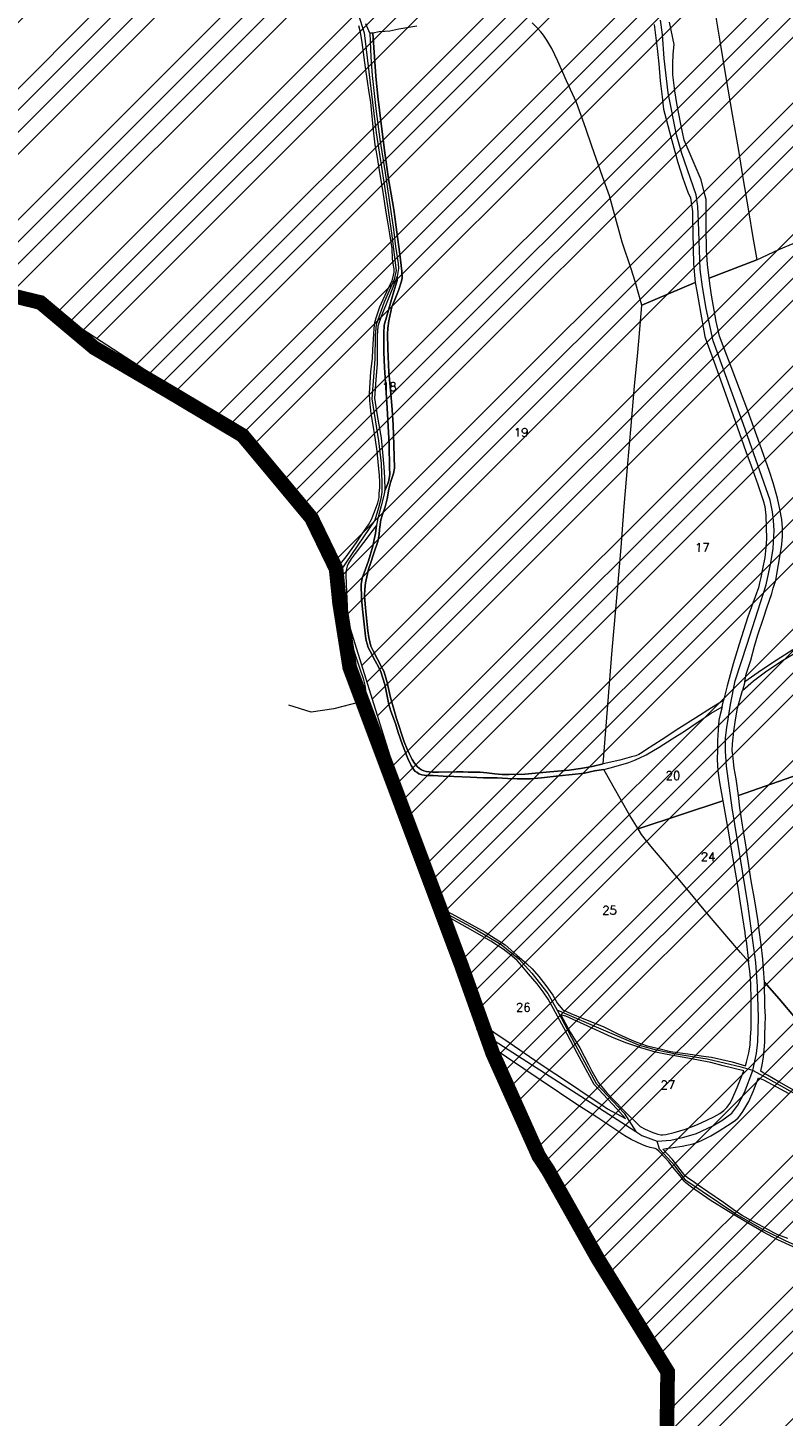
# Model space of a CAD drawing. Header units: metres. Extents: x 578835 to 593571, y 248557 to 255108.
# Tile 19 of 251: x 579947 to 580257, y 251908 to 252476. Entities that reach past the tile are written whole.
import ezdxf

# ---------------------------------------------------------------- set-up
doc = ezdxf.new("R2010")
doc.units = ezdxf.units.M
doc.linetypes.add('CACHEX2', pattern=[0.75, 0.5, -0.25])
doc.linetypes.add('SOLID_LINE', pattern=[0])
for name, color, linetype, lineweight in [('Cad-HYDROGRAPHI_COURS_D_EAU28', 5, 'SOLID_LINE', 0), ('Cad-PARCELLAIRE_PARCELLE1', 250, 'SOLID_LINE', 0), ('Cad-RESEAU_ROUT_AXE_DE_VOIE26', 255, 'SOLID_LINE', 0), ('Cad-TOPONYMIE_NUMERO_DE_PARCELL182', 250, 'SOLID_LINE', 0), ('PLU', 7, 'CACHEX2', 5), ('PPRIF - contour', 10, 'Continuous', 9)]:
    doc.layers.add(name, color=color, linetype=linetype, lineweight=lineweight)
doc.styles.add('TEXTSTYLE_45_11', font='txt.shx', dxfattribs={"oblique": 50})

msp = doc.modelspace()

# ---------------------------------------------------------------- hatches: boundary and pattern name
at = {"layer": 'PPRIF - contour', "lineweight": 15}
h = msp.add_hatch(dxfattribs=at)
h.set_pattern_fill('ANSI34', color=30, scale=2, style=0)
h.paths.add_polyline_path([(583168.56, 249236.59), (583178.02, 249273.37), (583184.15, 249314.36), (583186.86, 249348.54), (583183.82, 249412.65), (583188.31, 249497.75), (583209.56, 249638.59), (583209.57, 249654.16), (583202.87, 249764.69), (583181.22, 249772.54), (583212.18, 249841.81), (583235.33, 249974.64), (583193.51, 249985.09), (583186.04, 250045.54), (583188.28, 250067.18), (583195.8, 250078.07), (583245.78, 250078.37), (583251.01, 250132.85), (583194.25, 250138.82), (583209.94, 250168.32), (583209.19, 250188.47), (583208.21, 250203.8), (583217.43, 250267.61), (583213.64, 250277.41), (583256.98, 250284.74), (583262.34, 250350.34), (583266.18, 250436.39), (583274.5, 250436.7), (583214.43, 250499.33), (583184.56, 250537.39), (583218.91, 250547.09), (583241.07, 250552.07), (583269.68, 250547.09), (583271.18, 250569.48), (583274.91, 250580.67), (583286.48, 250597.77), (583293.66, 250716.62), (583278.73, 250731.44), (583193.67, 250750.25), (583156.78, 250759.28), (583135.71, 250831.5), (583141.39, 250856.49), (583145.69, 250864.01), (583161.1, 250891.6), (583169.34, 250905.21), (583172.57, 250920.26), (583171.49, 250936.38), (583169.31, 250950.6), (583181.85, 251003.26), (583206.95, 251084.03), (583216.62, 251114.12), (583232.39, 251161.77), (583245.29, 251209.41), (583234.54, 251210.94), (583234.1, 251288.09), (583244.66, 251288.39), (583237.9, 251328.73), (583229.54, 251356.01), (583200.13, 251357.42), (583190.46, 251371.39), (583189.74, 251379.63), (583190.1, 251406.14), (583244.22, 251415.82), (583256.04, 251419.04), (583270.74, 251430.86), (583295.47, 251440.89), (583325.21, 251451.64), (583340.94, 251464.43), (583366, 251457.91), (583398.59, 251444.88), (583422.15, 251436.37), (583417.63, 251462.92), (583418.14, 251495.99), (583409.11, 251546.1), (583400.09, 251585.18), (583359.99, 251579.17), (583344.95, 251609.23), (583333.92, 251624.76), (583325.9, 251633.28), (583319.39, 251648.31), (583296.33, 251649.31), (583292.32, 251666.85), (583282.01, 251764.42), (583240.65, 251790.03), (583212.78, 251805.76), (583221.32, 251831.82), (583251.44, 251830.48), (583273.02, 251828.23), (583262.67, 251903.93), (583199.69, 251895.44), (583192.95, 251945.32), (583256.33, 251954.31), (583243.74, 252050.47), (583214.52, 252068.27), (583208.68, 252073.66), (583201.93, 252137.92), (583178.11, 252135.22), (583183.95, 252176.12), (583226.69, 252181.65), (583216.8, 252253.1), (583210.96, 252307.92), (583193.36, 252422.33), (583178.97, 252519.84), (583167.73, 252607.66), (583178.52, 252614.4), (583188.29, 252625.39), (583184.93, 252642.05), (583192.13, 252639.75), (583210.89, 252641.9), (583205.05, 252676.95), (583200.1, 252708.47), (583205.05, 252708.02), (583194.96, 252797.38), (583191.02, 252799.28), (583173.51, 252800.6), (583168.08, 252797.59), (583165.67, 252793.82), (583165.69, 252787.69), (583073.05, 252815.41), (583065.66, 252814.13), (583065.94, 252812.7), (583046.85, 252808.33), (583047.04, 252816.04), (582997.15, 252812.42), (582995.86, 252782.45), (582980.16, 252787.72), (582949.89, 252804.92), (582947.27, 252800.69), (582935.19, 252777.61), (582924.38, 252768.8), (582917.32, 252760.63), (582910.91, 252748.5), (582903.76, 252736.42), (582880, 252724.86), (582817.58, 252706.15), (582782.59, 252696.37), (582747.69, 252696.56), (582653.19, 252726.32), (582583.51, 252736.7), (582547.53, 252745.89), (582391.95, 252693.83), (582342.71, 252696.56), (582258, 252701.11), (582228.89, 252730.03), (582194.3, 252754.65), (582137.15, 252749.12), (582028.37, 252701.22), (581997.03, 252701.83), (581923.09, 252643.99), (581895.44, 252653.82), (581782.97, 252699.88), (581749.17, 252724.45), (581694.48, 252730.59), (581626.87, 252779.73), (581623.69, 252832.13), (581568.99, 252867.14), (581549.94, 252902.76), (581520.9, 252875.84), (581488.95, 252861.1), (581415.1, 252871.66), (581333.97, 252861.22), (581285.87, 252845.9), (581226.26, 252859.41), (581213.27, 252848.96), (581176.79, 252829.19), (581135.62, 252832.26), (581093.83, 252851.3), (581026.18, 252865.71), (580894.22, 252859.98), (580764.18, 252821.75), (580666.25, 252837.89), (580606.97, 252807.31), (580553.37, 252825.96), (580518.38, 252831.19), (580426.24, 252844.58), (580314.78, 252864.48), (580232.54, 252861.61), (580193.34, 252877.86), (579737.68, 252731.06), (579339.29, 252594.91), (579467.34, 252529.95), (579492.26, 252526.53), (579537.88, 252506.87), (579628.29, 252501.98), (579673.34, 252488.27), (579756.55, 252421.24), (579801.62, 252412.32), (579849.52, 252376.66), (579890.09, 252373.24), (579954.11, 252362.98), (580003.08, 252331.22), (580020.69, 252319.86), (580037.79, 252307.65), (580048.55, 252295.44), (580067.12, 252269.55), (580095.49, 252178.46), (580127.66, 252086.63), (580157.22, 252011.67), (580209.32, 251928.46), (580208.41, 251858.24), (580196.24, 251818.11), (580206.29, 251790.3), (580227.07, 251716.54), (580274.53, 251673.98), (580324.82, 251599.61), (580345.2, 251567.99), (580352.27, 251548.44), (580380.56, 251474.57), (580498.13, 251465.11), (580632.34, 251425.65), (580688.87, 251403.81), (580903, 251328.66), (581057.22, 251304.45), (581128.89, 251277.45), (581306.24, 251176.53), (581363.6, 251156.15), (581418.4, 251079.72), (581465.72, 250967.17), (581546.02, 250830.88), (581604.72, 250760.44), (581621.29, 250710.76), (581635.31, 250677.64), (581677.37, 250643.25), (581761.5, 250538.8), (581878.03, 250481.58), (581978.36, 250416.05), (582083.64, 250336.15), (582132.06, 250252.96), (582193.12, 250147.32), (582211.34, 250118.18), (582217.79, 250080.35), (582244.22, 249930.09), (582252.92, 249788.8), (582279.87, 249720.73), (582264.14, 249693.23), (582229.1, 249576.98), (582243.69, 249504.21), (582236.53, 249458.37), (582233.12, 249417.21), (582207.89, 249404.14), (582210.7, 249314.66), (582282.52, 249136.36), (582365.79, 249069.63), (582329.51, 248868.66), (582370.33, 248802.93), (582389.99, 248830.88), (582435.35, 248829.37), (582475.81, 248930.64), (582488.18, 248933.83), (582505.04, 248934.94), (582536.56, 248931.03), (582545.58, 248873.46), (582547.73, 248837.81), (582559.27, 248733.3), (582660.26, 248731.96), (582707.75, 248722.61), (582711.09, 248844.25), (582713.77, 248853.61), (582730.11, 248933.31), (582770.57, 249048.63), (582781.22, 249070.77), (582782.86, 249074.05), (582786.69, 249073.51), (582794.34, 249066.4), (582795.98, 249060.39), (582802, 249037.44), (582837.54, 249029.24), (582847.92, 249019.4), (582859.41, 249022.68), (582870.89, 249021.59), (582882.91, 249029.79), (582897.68, 249024.87), (582894.41, 249004.61), (582898.78, 248991.5), (582903.16, 248984.94), (582914.71, 248986.01), (582980.86, 249040.12), (583036.72, 249107.47), (583089.79, 249152.85), (583096.96, 249144.66), (583169.29, 249123.72), (583150.9, 249178.85), (583158.77, 249200.15)])

# ---------------------------------------------------------------- linework, layer by layer
at = {"layer": 'Cad-HYDROGRAPHI_COURS_D_EAU28'}
msp.add_lwpolyline([(580221.87, 252191.93), (580227.18, 252195.5), (580231.74, 252198.11), (580232.26, 252200.72), (580227.41, 252197.64), (580220.91, 252193.53), (580214.02, 252189.17), (580207.13, 252184.7), (580200.33, 252180.34), (580198.93, 252179.33), (580197.59, 252178.55), (580196.32, 252178), (580194.62, 252177.53), (580189.79, 252176.24), (580182.99, 252174.67), (580178.47, 252173.62), (580173.75, 252172.79), (580169.03, 252172.18), (580161.17, 252171.52), (580150.95, 252170.56), (580144.45, 252170.36), (580141.65, 252170.35), (580138.66, 252170.66), (580135.33, 252171.05), (580132.59, 252171.27), (580129.87, 252171.27), (580127.72, 252171.32), (580125.65, 252171.48), (580122.93, 252171.47), (580115.53, 252171.3), (580113.05, 252171.32), (580111.72, 252171.43), (580110.56, 252171.56), (580109.54, 252171.92), (580108.61, 252172.29), (580107.82, 252172.78), (580106.77, 252173.59), (580105.74, 252174.95), (580104.8, 252176.44), (580103.6, 252179.01), (580102.79, 252180.73), (580101.56, 252183.74), (580098.37, 252193.29), (580095.93, 252201.9), (580094.52, 252208.02), (580093.69, 252210.96), (580093.14, 252212.7), (580092.64, 252213.66), (580090.51, 252217.6), (580088.74, 252221.03), (580087.91, 252222.96), (580087.05, 252226.46), (580086.66, 252229.21), (580085.95, 252235.73), (580085.5, 252240.15), (580085.3, 252243.59), (580085.33, 252246.27), (580085.69, 252248.86), (580086.22, 252251.36), (580086.87, 252254.42), (580087.67, 252256.82), (580089.13, 252260.96), (580090.71, 252265.77), (580091.3, 252268.61), (580091.46, 252270.74), (580091.88, 252274.68), (580092.6, 252276.86), (580093.74, 252279.96), (580094.54, 252283.26), (580095.28, 252287.22), (580095.88, 252289.94), (580097.14, 252293.61), (580097.54, 252295.76), (580097.25, 252305.21), (580096.97, 252313.55), (580096.62, 252319.77), (580095.99, 252326.4), (580095.27, 252335.04), (580094.79, 252344.81), (580094.64, 252350.69), (580094.76, 252353.16), (580095.25, 252356.11), (580095.67, 252358.14), (580096.51, 252361.89), (580097.54, 252364.43), (580099.16, 252368.58), (580100.42, 252372.36), (580100.72, 252373.72), (580100.49, 252376.49), (580099.67, 252383.44), (580098.76, 252390.38), (580097.24, 252401.75), (580095.13, 252414.28), (580093.58, 252424.96), (580092.1, 252436.87), (580090.77, 252448.02), (580089.91, 252456.42), (580089.03, 252468.06), (580088.69, 252474.04), (580087.46, 252473.94), (580087.86, 252464.16), (580088.4, 252456.63), (580090.03, 252441.94), (580091.47, 252430.58), (580093.69, 252416.72), (580094.24, 252413.09), (580095.68, 252403.62), (580097.09, 252393.6), (580098, 252386.65), (580098.98, 252379.71), (580099.16, 252377.6), (580098.61, 252374.33), (580098.58, 252372.65), (580097.56, 252369.11), (580096.01, 252363.97), (580094.47, 252358.6), (580093.34, 252354.38), (580093.11, 252351.13), (580093.11, 252343.32), (580093.38, 252337), (580094.49, 252320.59), (580094.83, 252315.49), (580095.33, 252305.51), (580095.55, 252295.94), (580095.59, 252293.37), (580095.23, 252290.78), (580094.62, 252289.17), (580093.52, 252286.63), (580093.1, 252284.69), (580092.14, 252280.38), (580090.76, 252275.15), (580090.23, 252272.54), (580089.7, 252269.03), (580089.25, 252266.55), (580088.73, 252263.94), (580086.84, 252257.87), (580085.64, 252254.43), (580084.29, 252250.75), (580083.86, 252248.15), (580083.99, 252242.59), (580084.44, 252238.06), (580085.22, 252230.65), (580085.69, 252227.02), (580085.92, 252225.25), (580086.28, 252223.83), (580086.81, 252222.43), (580087.52, 252220.81), (580089.57, 252216.97), (580091.12, 252214.2), (580091.93, 252212.37), (580092.8, 252209.88), (580093.51, 252207.26), (580094.01, 252205.19), (580095.26, 252199.05), (580096.06, 252196.33), (580097.88, 252191.24), (580099.1, 252187.55), (580100.84, 252182.46), (580103.03, 252176.85), (580104.42, 252174.07), (580105.29, 252172.57), (580106.02, 252171.63), (580106.71, 252171.25), (580107.51, 252170.64), (580108.69, 252170.29), (580110.68, 252170.01), (580113.34, 252169.89), (580117.47, 252169.68), (580121.86, 252169.49), (580128.47, 252169.26), (580133.93, 252169.04), (580139.54, 252168.95), (580143.93, 252168.76), (580147.82, 252168.52), (580153.25, 252168.64), (580157.75, 252169.01), (580164.93, 252169.83), (580170.24, 252170.38), (580175.4, 252170.92), (580179.44, 252171.81), (580183.27, 252172.46), (580185.84, 252173.12), (580189.31, 252174.07), (580193.49, 252175.32), (580195.49, 252176.05), (580197.8, 252177.02), (580200.57, 252178.35), (580205.91, 252181.59), (580211.24, 252184.93), (580216.33, 252188.13), (580221.87, 252191.93), (580221.87, 252191.93)], close=True, dxfattribs=at)
msp.add_lwpolyline([(580260.71, 252221.47), (580252.33, 252216.09), (580246.48, 252212.15), (580240.95, 252208.35), (580240, 252204.81), (580244.54, 252208.76), (580249.98, 252212.77), (580256.47, 252216.99), (580264.23, 252221.75)], dxfattribs=at)
at = {"layer": 'Cad-PARCELLAIRE_PARCELLE1'}
for points in [[(580228.56, 252483.86), (580230.65, 252471.55), (580233.28, 252455.83), (580235.85, 252440.66), (580238.47, 252425.94), (580240.08, 252415.48), (580242.66, 252400.43), (580244.16, 252391.08), (580245.99, 252381.09), (580226.41, 252373.67), (580226.41, 252373.67), (580226.41, 252373.67), (580225.71, 252379.18), (580225.28, 252385.28), (580225.21, 252394.18), (580225.22, 252405.89), (580224.19, 252409.37), (580223.07, 252413.85), (580219.8, 252421.6), (580216.21, 252430.12), (580214.76, 252436.68), (580213.13, 252445.24), (580212.29, 252450.41), (580211.51, 252456.92), (580211.55, 252461.38), (580211.71, 252465.41), (580212.13, 252469.35), (580210.21, 252478.55)], [(580228.56, 252483.86), (580230.65, 252471.55), (580233.28, 252455.83), (580235.85, 252440.66), (580238.47, 252425.94), (580240.08, 252415.48), (580242.66, 252400.43), (580244.16, 252391.08), (580245.99, 252381.09), (580245.99, 252381.09), (580254.95, 252385.39), (580260.75, 252387.88), (580261.75, 252387.86), (580261.75, 252387.86), (580261.75, 252387.86), (580263.99, 252402.53), (580281.66, 252413.03), (580303.25, 252425.96), (580321, 252436.47), (580342.14, 252448.92), (580352.59, 252455.14), (580387.72, 252475.78), (580376.5, 252479.75)], [(579942.46, 252365.95), (579950.16, 252364.47), (579952.54, 252363.66), (579955.63, 252362.14), (579957.77, 252361.2), (579959.07, 252360.42), (579961.42, 252358.04), (579964.76, 252354.42), (579968.12, 252350.69), (579971.41, 252347.84), (579974.6, 252345.09), (579979.26, 252341.69), (579983.61, 252338.81), (579988.43, 252336.32), (579994.99, 252332.74), (580005.61, 252326.94), (580015.21, 252321.6), (580023.69, 252316.61), (580030.56, 252312.28), (580037.2, 252307.82), (580040.62, 252305.31), (580043.53, 252302.1), (580045.26, 252300.13), (580048.7, 252295.29), (580052.55, 252289.58), (580055.82, 252285.06), (580059.25, 252280.44), (580063.54, 252275.34), (580067.13, 252270.84), (580069.71, 252267.6), (580070.78, 252265.68), (580071.8, 252263.2), (580072.93, 252259.61), (580073.6, 252254.54), (580073.6, 252254.54), (580073.6, 252254.54), (580077.27, 252258.97), (580082.01, 252265.38), (580084.35, 252268.93), (580086.85, 252272.59), (580088.16, 252274.82), (580089.38, 252277.93), (580090.72, 252281.6), (580091.19, 252283.87), (580091.3, 252285.45), (580091.51, 252287.91), (580091.51, 252290.02), (580091.43, 252292.92), (580091.02, 252296.9), (580090.45, 252302.76), (580089.82, 252307.39), (580088.53, 252315.08), (580087.94, 252318.16), (580087.72, 252320.81), (580087.41, 252323.58), (580087.34, 252326.35), (580087.53, 252330.94), (580087.9, 252335.43), (580088.46, 252340.71), (580088.73, 252344.41), (580088.95, 252348.67), (580089.17, 252353.03), (580089.53, 252355.52), (580090.04, 252357.45), (580091.56, 252361.93), (580095.04, 252369.68), (580096.53, 252372.6), (580097.16, 252374.87), (580097.39, 252376.12), (580097.36, 252377.46), (580097.01, 252379.65), (580096.77, 252381.53), (580096.59, 252385.75), (580095.68, 252391.8), (580094.7, 252397.52), (580093.96, 252401.47), (580092.86, 252408.85), (580091.6, 252416.1), (580090.46, 252423.81), (580089.68, 252428.31), (580089.04, 252433.05), (580088.75, 252435.59), (580088.07, 252442.67), (580087.82, 252445.77), (580087.17, 252449.73), (580086.45, 252454.35), (580085.66, 252459.97), (580084.23, 252470.1), (580083.55, 252474.4), (580082.93, 252477.02)], [(580106.75, 252476.88), (580099.27, 252475.59), (580095.63, 252474.84), (580093.58, 252474.68), (580091.2, 252474.58), (580088.69, 252474.04), (580089.03, 252468.06), (580089.91, 252456.42), (580090.77, 252448.02), (580092.1, 252436.87), (580093.58, 252424.96), (580095.13, 252414.28), (580097.24, 252401.75), (580098.76, 252390.38), (580099.67, 252383.44), (580100.49, 252376.49), (580100.72, 252373.72), (580100.42, 252372.36), (580099.16, 252368.58), (580097.54, 252364.43), (580096.51, 252361.89), (580095.67, 252358.14), (580095.25, 252356.11), (580094.76, 252353.16), (580094.64, 252350.69), (580094.79, 252344.81), (580095.27, 252335.04), (580095.99, 252326.4), (580096.62, 252319.77), (580096.97, 252313.55), (580097.25, 252305.21), (580097.54, 252295.76), (580097.14, 252293.61), (580095.88, 252289.94), (580095.28, 252287.22), (580094.54, 252283.26), (580093.74, 252279.96), (580092.6, 252276.86), (580091.88, 252274.68), (580091.46, 252270.74), (580091.3, 252268.61), (580090.71, 252265.77), (580089.13, 252260.96), (580087.67, 252256.82), (580086.87, 252254.42), (580086.22, 252251.36), (580085.69, 252248.86), (580085.33, 252246.27), (580085.3, 252243.59), (580085.5, 252240.15), (580085.95, 252235.73), (580086.66, 252229.21), (580087.05, 252226.46), (580087.91, 252222.96), (580088.74, 252221.03), (580090.51, 252217.6), (580092.64, 252213.66), (580093.14, 252212.7), (580093.69, 252210.96), (580094.52, 252208.02), (580095.93, 252201.9), (580098.37, 252193.29), (580101.56, 252183.74), (580102.79, 252180.73), (580103.6, 252179.01), (580104.8, 252176.44), (580105.74, 252174.95), (580106.77, 252173.59), (580107.82, 252172.78), (580108.61, 252172.29), (580109.54, 252171.92), (580110.56, 252171.56), (580111.72, 252171.43), (580113.05, 252171.32), (580115.53, 252171.3), (580122.93, 252171.47), (580125.65, 252171.48), (580127.72, 252171.32), (580129.87, 252171.27), (580132.59, 252171.27), (580135.33, 252171.05), (580138.66, 252170.66), (580141.65, 252170.35), (580144.45, 252170.36), (580150.95, 252170.56), (580161.17, 252171.52), (580169.03, 252172.18), (580173.75, 252172.79), (580178.47, 252173.62), (580182.99, 252174.67), (580182.99, 252174.67), (580182.99, 252174.67), (580186.64, 252221.23), (580188.89, 252245.71), (580190.39, 252263.34), (580191.64, 252280.17), (580193.15, 252297.68), (580194.31, 252311.6), (580195.88, 252329.34), (580197.13, 252343.15), (580197.87, 252351.01), (580198.82, 252362.57), (580196.11, 252372.27), (580194.52, 252377.49), (580190.74, 252388.32), (580187.26, 252401.41), (580185.53, 252407.4), (580182.66, 252415.3), (580178.34, 252427.64), (580175.91, 252434.9), (580172.07, 252445.52), (580167.96, 252454.42), (580164.4, 252462.49), (580161.92, 252467.63), (580159.9, 252471.14), (580158.49, 252473.14), (580157.47, 252474.51), (580155.93, 252476.16), (580153.86, 252478.22)], [(580106.75, 252476.88), (580099.27, 252475.59), (580095.63, 252474.84), (580093.58, 252474.68), (580091.2, 252474.58), (580088.69, 252474.04), (580088.69, 252474.04), (580088.69, 252474.04), (580087.46, 252473.94), (580085.82, 252477.81)], [(580203.94, 252477.58), (580205.1, 252467.65), (580205.78, 252461.46), (580206.36, 252454.49), (580207.15, 252447.87), (580207.73, 252442.9), (580210.73, 252431.55), (580213.59, 252420.98), (580215.6, 252414.57), (580217.64, 252408.83), (580218.73, 252406.58), (580219.23, 252403.61), (580219.53, 252400.96), (580219.53, 252398.06), (580219.87, 252385.94), (580219.99, 252379.49), (580220.71, 252371.85), (580198.82, 252362.57), (580196.11, 252372.27), (580194.52, 252377.49), (580190.74, 252388.32), (580187.26, 252401.41), (580185.53, 252407.4), (580182.66, 252415.3), (580178.34, 252427.64), (580175.91, 252434.9), (580172.07, 252445.52), (580167.96, 252454.42), (580164.4, 252462.49), (580161.92, 252467.63), (580159.9, 252471.14), (580158.49, 252473.14), (580157.47, 252474.51), (580155.93, 252476.16), (580153.86, 252478.22)], [(580260.71, 252221.47), (580252.33, 252216.09), (580246.48, 252212.15), (580240.95, 252208.35), (580241.6, 252211.41), (580243.43, 252217.14), (580245.01, 252222.95), (580246.35, 252227.63), (580248.6, 252234.39), (580249.97, 252238.63), (580252.04, 252244.49), (580252.68, 252246.66), (580253.64, 252249.97), (580254.18, 252252.47), (580254.86, 252256.31), (580255.51, 252260.27), (580256.14, 252264.56), (580256.37, 252267.92), (580256.4, 252271.38), (580256.12, 252274.81), (580255.36, 252278.98), (580254.41, 252283.48), (580252.65, 252289.79), (580251.11, 252294.46), (580247.14, 252305.61), (580242.2, 252319.35), (580237.27, 252332.22), (580235.44, 252337.3), (580232.51, 252344.86), (580230.69, 252349.84), (580230.15, 252352.36), (580229.29, 252355.85), (580227.41, 252366.62), (580226.76, 252370.46), (580226.41, 252373.67), (580245.99, 252381.09), (580245.99, 252381.09), (580245.99, 252381.09), (580254.95, 252385.39), (580260.75, 252387.88)], [(580301.18, 252183.7), (580238.47, 252161.77), (580238.47, 252161.77), (580238.47, 252161.77), (580237.4, 252168.59), (580236.7, 252173), (580236.1, 252178.3), (580235.87, 252180.17), (580235.98, 252182.86), (580236.17, 252185.44), (580236.44, 252188.13), (580237.21, 252192.76), (580238.06, 252197.51), (580240, 252204.81), (580244.54, 252208.76), (580249.98, 252212.77), (580256.47, 252216.99), (580264.23, 252221.75)], [(580261.69, 252070.52), (580255.01, 252078.55), (580249.01, 252085.29), (580248.72, 252090.73), (580248.39, 252094.71), (580247.65, 252100.78), (580246.91, 252106.63), (580246.46, 252110.16), (580245.09, 252118.63), (580243.66, 252126.86), (580242.11, 252136.66), (580241.38, 252141.61), (580240.8, 252145.58), (580240.05, 252149.64), (580238.97, 252156.68), (580238.47, 252161.77), (580301.18, 252183.7)], [(580261.26, 252040.94), (580254.95, 252044.43), (580250.27, 252047.16), (580248.47, 252048.13), (580247.58, 252048.84), (580248.11, 252051.45), (580248.59, 252054.6), (580248.91, 252057.64), (580249.24, 252060.67), (580249.24, 252063.69), (580249.31, 252067.71), (580249.43, 252071.29), (580249.17, 252075.39), (580249.01, 252085.29), (580255.01, 252078.55), (580261.69, 252070.52)], [(580260.8, 251976.92), (580254.46, 251979.85), (580248.6, 251982.94), (580242.79, 251986.35), (580234.38, 251991.34), (580226.75, 251996.05), (580219.13, 252001.33), (580216.84, 252003.14), (580216.12, 252003.87), (580214.46, 252005.96), (580212.25, 252008.78), (580209.86, 252011.71), (580208.33, 252013.37), (580205.88, 252015.95), (580204.9, 252016.87), (580204.23, 252017.15), (580202.28, 252017.66), (580200.51, 252018.18), (580198.89, 252018.82), (580196.83, 252019.77), (580194.52, 252020.91), (580191.92, 252022.37), (580187.74, 252025.04), (580180.33, 252029.99), (580172.23, 252035.22), (580157.65, 252045.05), (580136.27, 252059.33), (580137.69, 252056.11), (580141.75, 252046.97), (580146.3, 252035.75), (580152.69, 252020.34), (580153.96, 252018), (580156.58, 252014.09), (580158.75, 252010.92), (580160.36, 252008.28), (580168.26, 251994.66), (580171.66, 251989.37), (580174.8, 251984.28), (580176.1, 251981.6), (580180.77, 251971.95), (580182.26, 251968.85), (580183.7, 251966.41), (580185.2, 251964.19), (580192.81, 251954), (580197.98, 251946.29), (580204.58, 251935.37), (580207.61, 251929.6), (580209.33, 251925.73), (580209.51, 251924.52), (580209.2, 251921.26), (580208.91, 251915.88), (580208.79, 251899.49)], [(580258.63, 251980.31), (580254.54, 251981.87), (580252.91, 251982.62), (580250.67, 251983.88), (580244.54, 251987.17), (580239.96, 251989.79), (580237.17, 251991.57), (580232.26, 251995.06), (580225.8, 251999.43), (580221.95, 252002.12), (580219.49, 252003.92), (580217.58, 252005.21), (580216.42, 252006.12), (580211.26, 252012.83), (580207.45, 252016.98), (580208.67, 252017.19), (580211.68, 252017.65), (580215.34, 252018.19), (580219.8, 252019.11), (580221.41, 252019.58), (580223.31, 252020.51), (580227.11, 252022.39), (580230.48, 252024.45), (580233.93, 252026.63), (580236.2, 252028.05), (580237.21, 252028.8), (580238.29, 252029.78), (580238.95, 252030.62), (580240.14, 252032.28), (580241.36, 252034.39), (580242.69, 252036.39), (580244.4, 252040.55), (580245.62, 252043.65), (580246.65, 252046.08), (580248.62, 252045.25), (580252.15, 252043.42), (580258.97, 252039.75)]]:
    msp.add_lwpolyline(points, dxfattribs=at)
for points in [[(580093.52, 252286.63), (580094.62, 252289.17), (580095.23, 252290.78), (580095.59, 252293.37), (580095.55, 252295.94), (580095.33, 252305.51), (580094.83, 252315.49), (580094.49, 252320.59), (580093.38, 252337), (580093.11, 252343.32), (580093.11, 252351.13), (580093.34, 252354.38), (580094.47, 252358.6), (580096.01, 252363.97), (580097.56, 252369.11), (580098.58, 252372.65), (580098.61, 252374.33), (580095.2, 252365.68), (580092.13, 252357.96), (580090.65, 252354.04), (580090.48, 252350.03), (580090.5, 252342.88), (580090.44, 252338.65), (580089.91, 252332.03), (580089.39, 252324.52), (580090.48, 252317.36), (580092.06, 252308.24), (580093.14, 252296.18), (580093.49, 252291.97), (580093.52, 252286.63), (580093.52, 252286.63)], [(580220.71, 252371.85), (580221.33, 252368.34), (580223.02, 252358.9), (580224.16, 252352.08), (580224.69, 252349.78), (580225.64, 252347.07), (580228.45, 252339.17), (580233.15, 252326.3), (580237.05, 252315.03), (580241.37, 252302.68), (580243.59, 252296.73), (580246.28, 252289.15), (580248.47, 252282.53), (580249.16, 252280.14), (580249.56, 252276.5), (580249.79, 252271.61), (580249.86, 252266.82), (580249.65, 252263.35), (580249.16, 252259.3), (580248.31, 252254.65), (580247.55, 252251.03), (580247.06, 252248.87), (580246.57, 252246.83), (580245.77, 252244.64), (580242.29, 252234.88), (580238.68, 252223.76), (580236.22, 252215.64), (580233.83, 252206.64), (580232.26, 252200.72), (580227.41, 252197.64), (580220.91, 252193.53), (580214.02, 252189.17), (580207.13, 252184.7), (580200.33, 252180.34), (580198.93, 252179.33), (580197.59, 252178.55), (580196.32, 252178), (580194.62, 252177.53), (580189.79, 252176.24), (580182.99, 252174.67), (580186.64, 252221.23), (580188.89, 252245.71), (580190.39, 252263.34), (580191.64, 252280.17), (580193.15, 252297.68), (580194.31, 252311.6), (580195.88, 252329.34), (580197.13, 252343.15), (580197.87, 252351.01), (580198.82, 252362.57), (580220.71, 252371.85), (580220.71, 252371.85)], [(580242.46, 252093.78), (580239.18, 252097.4), (580233.61, 252103.97), (580225.76, 252113.24), (580216.59, 252124.29), (580208.1, 252134.39), (580203.24, 252140.23), (580200.69, 252143.14), (580198.74, 252145.77), (580197.32, 252148.1), (580193.98, 252153.51), (580187.14, 252165.54), (580183.27, 252172.46), (580179.44, 252171.81), (580175.4, 252170.92), (580170.24, 252170.38), (580164.93, 252169.83), (580157.75, 252169.01), (580153.25, 252168.64), (580147.82, 252168.52), (580143.93, 252168.76), (580139.54, 252168.95), (580133.93, 252169.04), (580128.47, 252169.26), (580121.86, 252169.49), (580117.47, 252169.68), (580113.34, 252169.89), (580110.68, 252170.01), (580108.69, 252170.29), (580107.51, 252170.64), (580106.71, 252171.25), (580106.02, 252171.63), (580105.29, 252172.57), (580104.42, 252174.07), (580103.03, 252176.85), (580100.84, 252182.46), (580099.1, 252187.55), (580097.88, 252191.24), (580096.06, 252196.33), (580095.26, 252199.05), (580094.01, 252205.19), (580093.51, 252207.26), (580092.8, 252209.88), (580091.93, 252212.37), (580091.12, 252214.2), (580089.57, 252216.97), (580087.52, 252220.81), (580086.81, 252222.43), (580086.28, 252223.83), (580085.92, 252225.25), (580085.69, 252227.02), (580085.22, 252230.65), (580084.44, 252238.06), (580083.99, 252242.59), (580083.86, 252248.15), (580084.29, 252250.75), (580085.64, 252254.43), (580086.84, 252257.87), (580088.73, 252263.94), (580089.25, 252266.55), (580089.7, 252269.03), (580090.23, 252272.54), (580088.6, 252270.39), (580084.9, 252265.4), (580081.47, 252260.88), (580079.77, 252258.63), (580078.75, 252256.98), (580078.19, 252255.71), (580077.68, 252253.99), (580077.57, 252252.31), (580077.75, 252248.2), (580078.07, 252242.32), (580078.26, 252235.99), (580078.49, 252232.21), (580078.94, 252228.91), (580079.54, 252226.61), (580080.91, 252221.05), (580083.33, 252213.67), (580084.66, 252209.65), (580085.45, 252206.93), (580085.61, 252205.05), (580085.65, 252203.61), (580085.41, 252202.47), (580085.08, 252201.54), (580084.68, 252200.4), (580086.47, 252194.64), (580089.52, 252184.76), (580094.12, 252170.98), (580098.26, 252158.95), (580104.8, 252141.55), (580110.22, 252127.05), (580114.09, 252117.01), (580121, 252113.24), (580126.44, 252110.24), (580134.72, 252105.79), (580138.82, 252103.13), (580142.82, 252100.56), (580147.7, 252096.39), (580151.78, 252092.83), (580153.85, 252090.77), (580156.66, 252087.66), (580159.53, 252084), (580162.33, 252080), (580164.34, 252076.59), (580166.54, 252073.99), (580169.79, 252072.48), (580175.01, 252070.23), (580182.94, 252067.1), (580189.03, 252064.16), (580193.49, 252062.07), (580196.39, 252060.86), (580200.98, 252059.23), (580206.27, 252058), (580210.57, 252056.91), (580218.66, 252055.8), (580224.08, 252055.02), (580227.33, 252054.63), (580235.81, 252052.65), (580241.29, 252051.1), (580241.66, 252052.58), (580242.59, 252056.33), (580243.16, 252059.5), (580243.37, 252062.86), (580243.6, 252066.12), (580243.63, 252070.69), (580243.58, 252078.15), (580243.47, 252084.49), (580243.2, 252088.71), (580242.46, 252093.78), (580242.46, 252093.78)], [(580183.27, 252172.46), (580185.84, 252173.12), (580189.31, 252174.07), (580193.49, 252175.32), (580195.49, 252176.05), (580197.8, 252177.02), (580200.57, 252178.35), (580205.91, 252181.59), (580211.24, 252184.93), (580216.33, 252188.13), (580221.87, 252191.93), (580227.18, 252195.5), (580231.74, 252198.11), (580230.86, 252194.91), (580230.38, 252192.64), (580230.13, 252188.72), (580229.84, 252184.24), (580229.83, 252180.45), (580229.66, 252176.54), (580229.96, 252171.88), (580230.69, 252167.14), (580231.97, 252159.57), (580197.32, 252148.1), (580193.98, 252153.51), (580187.14, 252165.54), (580183.27, 252172.46), (580183.27, 252172.46)], [(580231.97, 252159.57), (580234, 252148.03), (580236.09, 252135.83), (580237.98, 252124.84), (580239.15, 252117.69), (580241.07, 252105.59), (580241.21, 252103.93), (580241.5, 252102.28), (580242.46, 252093.78), (580239.18, 252097.4), (580233.61, 252103.97), (580225.76, 252113.24), (580216.59, 252124.29), (580208.1, 252134.39), (580203.24, 252140.23), (580200.69, 252143.14), (580198.74, 252145.77), (580197.32, 252148.1), (580231.97, 252159.57), (580231.97, 252159.57)], [(580130.67, 252070.23), (580131.92, 252069.01), (580144.49, 252060.57), (580157.25, 252051.93), (580169.2, 252043.89), (580177.32, 252038.44), (580182.38, 252035.07), (580184.82, 252033.38), (580192.16, 252029.52), (580188.61, 252033.47), (580179.3, 252043.39), (580172.38, 252056.2), (580166.82, 252066.66), (580162.62, 252074.45), (580160.41, 252078.39), (580158.42, 252081.34), (580155.93, 252084.59), (580152.45, 252088.76), (580149.71, 252091.99), (580147.8, 252094.18), (580145.67, 252096), (580141.98, 252098.82), (580137.01, 252102.09), (580129.65, 252106.38), (580120.93, 252111.23), (580114.89, 252114.29), (580120.75, 252101.4), (580124.78, 252092.49), (580125.89, 252089.01), (580126.53, 252086.28), (580127.49, 252078.66), (580128.79, 252074.98), (580130.67, 252070.23), (580130.67, 252070.23)], [(580165.72, 252071.92), (580169.52, 252064.88), (580173.44, 252058.4), (580176.97, 252051.56), (580178.35, 252048.88), (580181.13, 252044.11), (580184.52, 252040.04), (580191.11, 252033.11), (580198.21, 252026.13), (580200.18, 252025.07), (580203.35, 252023.77), (580205.38, 252023.05), (580206.55, 252022.81), (580207.47, 252022.77), (580208.61, 252022.97), (580212.08, 252023.71), (580216.67, 252025.09), (580221.61, 252027.06), (580225.5, 252028.84), (580228.36, 252030.18), (580230.81, 252031.5), (580232.44, 252032.76), (580233.57, 252033.96), (580234.83, 252035.63), (580235.7, 252037.15), (580237.84, 252042.12), (580240.64, 252049.04), (580232.07, 252051.11), (580227.1, 252052.37), (580217.72, 252054.16), (580209.19, 252055.68), (580204.49, 252056.63), (580198.42, 252058.36), (580192.22, 252060.51), (580186.5, 252062.83), (580175.2, 252067.91), (580167.66, 252071.41), (580165.72, 252071.92), (580165.72, 252071.92)]]:
    msp.add_lwpolyline(points, close=True, dxfattribs=at)
at = {"layer": 'Cad-RESEAU_ROUT_AXE_DE_VOIE26'}
msp.add_line((580131.14, 252066.02), (580196.34, 252024.18), dxfattribs=at)
for points in [[(580081.91, 252484.09), (580085.18, 252474.08), (580086.31, 252463.94), (580088.55, 252445.56), (580089.98, 252433.15), (580094.99, 252401.5), (580096.51, 252391.05), (580097.54, 252382.13), (580098.16, 252376.83), (580097.43, 252373.15), (580093.34, 252363.83), (580089.98, 252354.64), (580089.66, 252350.12), (580089.47, 252340.42), (580088.23, 252324.26), (580090.99, 252306.96), (580092.01, 252297.68), (580092.32, 252289.89), (580092.32, 252286.01), (580091.91, 252283.25), (580090.99, 252279.56), (580089.5, 252274.55), (580075.22, 252253.61), (580078.04, 252225.95), (580081.94, 252211.94), (580084.72, 252203.14), (580083.27, 252200.04), (580072.7, 252197.25), (580063.45, 252195.91), (580054.33, 252198.81)], [(580244.3, 252049.09), (580245.81, 252056.08), (580246.39, 252060.81), (580246.56, 252070.86), (580246.23, 252083.51), (580245.48, 252093.41), (580242.23, 252117.34), (580235.83, 252156.66), (580233.49, 252173.77), (580233.07, 252179.93), (580233.07, 252185.42), (580233.57, 252189.58), (580235.17, 252198.97), (580237.11, 252208.67), (580241.93, 252223.75), (580246.39, 252237.39), (580249.8, 252248.01), (580251.64, 252257.01), (580252.6, 252262.96), (580252.96, 252270.26), (580252.78, 252274.37), (580252.35, 252277.87), (580251.39, 252282.76), (580240.53, 252313.68), (580228.01, 252347.99), (580225.21, 252361.15), (580223.63, 252370.07), (580222.76, 252377.24), (580222.06, 252396.87), (580221.79, 252402.99), (580221.09, 252407.71), (580215.23, 252424.63), (580213.04, 252432.32), (580209.62, 252449.59), (580207.96, 252463.67), (580207.26, 252473.49), (580206.48, 252479.35)], [(580114.14, 252115.9), (580130.39, 252107.11), (580141.16, 252100.69), (580148.4, 252094.9), (580153.83, 252088.95), (580160.38, 252080.63), (580164.09, 252073.9)], [(580164.09, 252073.9), (580171.5, 252059.76), (580180.17, 252043.83), (580191.57, 252031.6), (580196.34, 252024.18)], [(580244.3, 252049.09), (580239.47, 252050.52), (580225.55, 252053.84), (580212.71, 252055.76), (580204.88, 252057.51), (580197.89, 252059.34), (580182.23, 252066), (580164.09, 252073.9)], [(580196.34, 252024.18), (580198.84, 252022.5), (580205.16, 252020.17), (580210.74, 252020.59), (580216.07, 252021.84), (580221.15, 252023.35), (580227.97, 252026.5), (580231.64, 252028.66), (580235.72, 252031.67), (580238.14, 252035), (580240.89, 252040.07), (580244.3, 252049.09)], [(580263.99, 252038.22), (580250.82, 252045.54), (580244.3, 252049.09)], [(580334.74, 251887.54), (580325.21, 251907.95), (580319.64, 251922.73), (580312.53, 251933.19), (580299.26, 251950.04), (580291.48, 251957.62), (580275.8, 251970.04), (580268.41, 251974.66), (580257.94, 251979.26), (580249.06, 251983.6), (580236.86, 251990.61), (580216.87, 252004.08), (580212.44, 252009.94), (580206.11, 252016.86), (580205.16, 252020.17)]]:
    msp.add_lwpolyline(points, dxfattribs=at)
at = {"layer": 'PLU', "color": 7, "ltscale": 2, "const_width": 6}
msp.add_lwpolyline([(580208.51, 251855.28), (580209.39, 251925.78), (580180.84, 251971.99), (580160.42, 252008.31), (580156.61, 252014.1), (580137.76, 252056.16), (580124.82, 252092.51), (580086.54, 252194.64), (580079.21, 252214.19), (580075.05, 252240.53), (580073.62, 252254.58), (580063.54, 252275.39), (580048.76, 252293.12), (580035.32, 252309.23), (580005.64, 252326.93), (579974.63, 252345.1), (579952.54, 252363.66), (579928.45, 252369.51)], dxfattribs=at)
at = {"layer": 'PPRIF - contour', "flags": 128}
msp.add_lwpolyline([(579890.09, 252373.24), (579954.11, 252362.98), (580003.08, 252331.22), (580020.69, 252319.86), (580037.79, 252307.65), (580048.55, 252295.44), (580067.12, 252269.55), (580095.49, 252178.46), (580127.66, 252086.63), (580157.22, 252011.67), (580209.32, 251928.46), (580208.41, 251858.24), (580196.24, 251818.11), (580206.29, 251790.3), (580227.07, 251716.54), (580274.53, 251673.98), (580324.82, 251599.61), (580345.2, 251567.99), (580352.27, 251548.44), (580352.27, 251548.44), (580380.56, 251474.57), (580498.13, 251465.11), (580632.34, 251425.65)], dxfattribs=at)

# ---------------------------------------------------------------- texts
at = {"layer": 'Cad-TOPONYMIE_NUMERO_DE_PARCELL182', "style": 'TEXTSTYLE_45_11'}
for s, p in [('18', (580092.44, 252327.44)), ('19', (580146.41, 252308.74)), ('17', (580220.58, 252261.61)), ('20', (580208.59, 252168.21)), ('24', (580222.97, 252134.96)), ('25', (580182.58, 252113.05)), ('26', (580147.31, 252073.28)), ('27', (580206.48, 252041.52))]:
    msp.add_text(s, height=3.491, rotation=359.5887, dxfattribs=at).set_placement(p)

doc.saveas('drawing.dxf')
